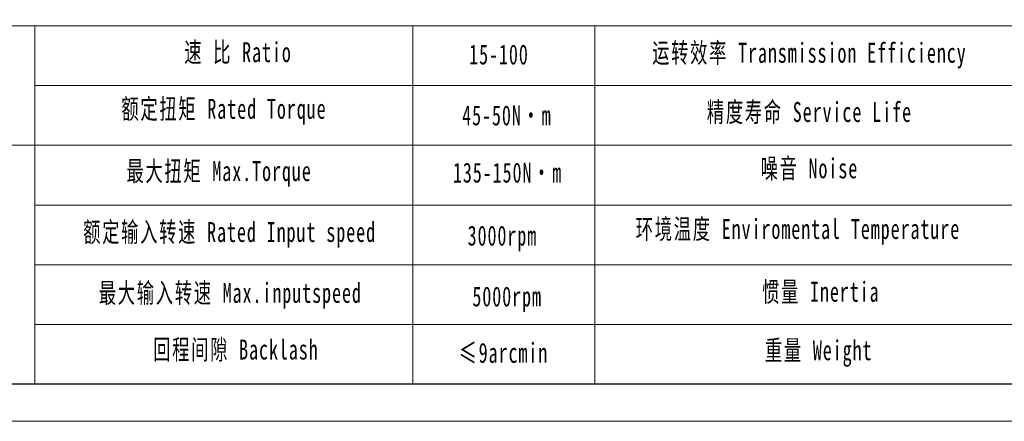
# Model space of a CAD drawing. Header units: millimetres. Extents: x 1342 to 1766, y 1019 to 1318.
# Tile 2 of 10: x 1414 to 1547, y 1019 to 1073. Entities that reach past the tile are written whole.
import ezdxf

# ---------------------------------------------------------------- set-up
doc = ezdxf.new("R2010")
doc.units = ezdxf.units.MM
doc.layers.get('0').update_dxf_attribs({"lineweight": 18})
doc.layers.add('SLD-0', color=7, linetype='Continuous', lineweight=18)
doc.layers.add('图框_外框线', color=7, linetype='Continuous', lineweight=18)
doc.styles.add('标准', font='txt', dxfattribs={"width": 0.667})

msp = doc.modelspace()

# ---------------------------------------------------------------- linework, layer by layer
for p, q in [((1416.1099, 1072.07463), (1416.1099, 1023.59313)), ((1467.28344, 1072.07463), (1467.28344, 1023.59313))]:
    msp.add_line(p, q)
at = {"layer": 'SLD-0'}
msp.add_line((1491.93975, 1072.07463), (1491.93975, 1023.60693), dxfattribs=at)
at = {"layer": '图框_外框线'}
for p, q in [((1379.53817, 1072.07463), (1761.16173, 1072.07463)), ((1416.1099, 1063.98686), (1630.59017, 1063.98686)), ((1379.53817, 1055.89908), (1761.16173, 1055.89908)), ((1416.1099, 1047.81131), (1761.16173, 1047.81131)), ((1416.1099, 1039.72353), (1761.16173, 1039.72353)), ((1416.1099, 1031.63576), (1761.16173, 1031.63576))]:
    msp.add_line(p, q, dxfattribs=at)
at = {"layer": '图框_外框线', "color": 3}
msp.add_lwpolyline([(1342.07194, 1018.55214), (1766.21101, 1018.55214), (1766.21101, 1318.47905), (1342.07194, 1318.47905)], close=True, dxfattribs=at)
at = {"layer": '图框_外框线', "color": 3, "lineweight": 25}
msp.add_lwpolyline([(1367.31831, 1023.60142), (1761.16173, 1023.60142), (1761.16173, 1313.42978), (1367.31831, 1313.42978)], close=True, dxfattribs=at)

# ---------------------------------------------------------------- texts
at = {"layer": 'SLD-0', "color": 1, "char_height": 2.695925, "attachment_point": 2, "style": '标准'}
for s, insert, width in [('\\T1.1;速 比 Ratio', (1443.61413, 1069.85072), 22.0281624), ('\\T1.1;\\pxqc;15-100', (1478.9456, 1069.53977), 11.4625097), ('\\T1.1;运转效率 Transmission Efficiency', (1520.97791, 1069.76787), 45.813345), ('\\T1.1;额定扭矩 Rated Torque', (1441.71916, 1062.1814), 47.8654098), ('{\\T1.1;45-50N·m}', (1480.01485, 1061.29729), 22.3293346), ('\\T1.1;精度寿命 Service Life', (1520.97791, 1061.75569), 35.9602192), ('\\T1.1;噪音 Noise', (1520.97791, 1054.12965), 23.788708), ('\\T1.1;最大扭矩 Max.Torque', (1441.05591, 1053.7546), 31.8227171), ('{\\T1.1;135-150N·m}', (1480.11052, 1053.55343), 26.8122017), ('\\T1.1;额定输入转速 Rated Input speed', (1442.47715, 1045.51717), 42.3080869), ('{\\T1.1;环境温度 Enviromental Temperature}', (1519.43233, 1045.92441), 75.9484783), ('\\T1.1;3000rpm', (1479.41187, 1045.02677), 18.5760166), ('\\T1.1;最大输入转速 Max.inputspeed ', (1442.5719, 1037.27974), 42.5525003), ('\\T1.1;惯量 Inertia', (1522.5235, 1037.42957), 24.3556655), ('\\T1.1;5000rpm', (1480.05529, 1036.79498), 58.9485813), ('\\T1.1;回程间隙 Backlash', (1443.32989, 1029.61042), 34.5033832), ('\\T1.1;≤9arcmin ', (1479.56231, 1029.16379), 20.7383602), ('\\T1.1;重量 Weight', (1522.23371, 1029.51393), 20.9629875)]:
    msp.add_mtext(s, dxfattribs=dict(at, insert=insert, width=width))

doc.saveas('drawing.dxf')
